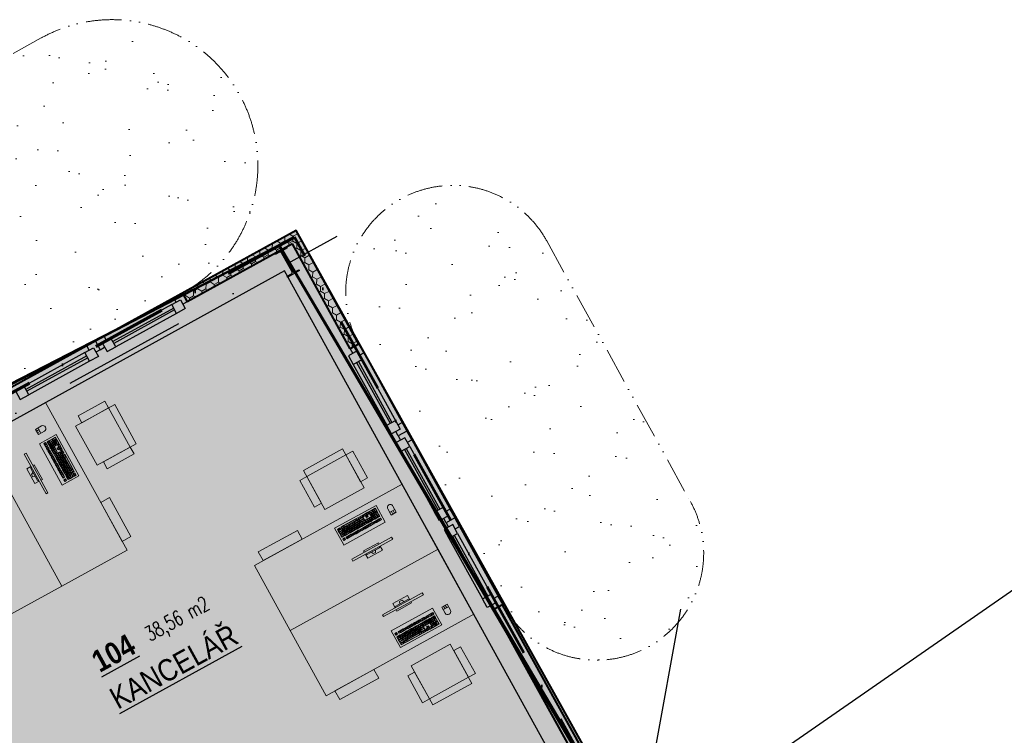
# Model space of a CAD drawing. Header units: millimetres. Extents: x 2886542 to 7567581, y -792623 to 134766.
# Tile 128 of 256: x 4455285 to 4465208, y -495974 to -488758. Entities that reach past the tile are written whole.
import ezdxf

# ---------------------------------------------------------------- set-up
doc = ezdxf.new("R2010")
doc.units = ezdxf.units.MM
for name, pattern in [('ACAD_ISO12W100', [21, 12, -3, 0, -3, 0, -3]), ('DASHDOT', [1, 0.5, -0.25, 0, -0.25]), ('DASHDOTX2', [50.8, 25.4, -12.7, 0, -12.7])]:
    doc.linetypes.add(name, pattern=pattern)
for name, color, linetype in [('IN_BP_BOURACI PRACE', 40, 'Continuous'), ('IN_C_OSA', 6, 'DASHDOT'), ('IN_LEGENDA_M', 3, 'Continuous'), ('IN_NS_TENKA', 20, 'Continuous'), ('IN_NS_VYPLNE OTVORU', 16, 'Continuous'), ('IN_TEXT', 7, 'Continuous'), ('IN_VYPLNE OTVORU', 151, 'Continuous'), ('KATASTR', 7, 'Continuous'), ('požárničina', 10, 'Continuous')]:
    doc.layers.add(name, color=color, linetype=linetype)
doc.layers.add('IN_HELP', color=6, linetype='Continuous', plot=False)
for name, color, linetype, lineweight in [('IN_NS_TLUSTA', 1, 'Continuous', 40), ('IN_SLOUPY', 134, 'Continuous', 30), ('IN_SRAFY', 8, 'Continuous', 9), ('IN_STAFAGE', 8, 'Continuous', 9)]:
    doc.layers.add(name, color=color, linetype=linetype, lineweight=lineweight)
doc.styles.add('KOTY', font='SIMPLEX.SHX', dxfattribs={"width": 0.7})
doc.styles.add('ROMAND', font='romand.shx', dxfattribs={"width": 0.85})
doc.linetypes.add('617A', pattern='A,2,-2,2,-2,2,-6,[146,stn.shx,S=0.1,R=0,X=0,Y=0],-6,2,-2,2,-2', length=30)
doc.dimstyles.new('IP 1_100', dxfattribs={"dimscale": 100, "dimtxt": 2.5, "dimasz": 2, "dimexe": 1, "dimexo": 5, "dimgap": 1, "dimtad": 1, "dimdec": 0, "dimzin": 0, "dimdsep": 46, "dimtxsty": 'ROMAND', "dimblk": 'ARCHTICK', "dimcen": 0.09, "dimdle": 1, "dimclrd": 256, "dimclre": 256, "dimclrt": 7, "dimadec": 0, "dimazin": 0, "dimtfac": 1, "dimtdec": 0, "dimtix": 1, "dimtmove": 2, "dimatfit": 3, "dimldrblk": 'OBLIQUE', "dimfxl": 0, "dimtolj": 1, "dimtzin": 0, "dimarcsym": 0})

# ---------------------------------------------------------------- blocks, each defined once
blk = doc.blocks.new('_ArchTick')
at = {"color": 0, "linetype": 'ByBlock', "const_width": 0.15}
blk.add_lwpolyline([(-0.5, -0.5), (0.5, 0.5)], dxfattribs=at)
blk = doc.blocks.new('Klávesnice')
at = {"color": 0, "linetype": 'ByBlock', "lineweight": -2}
for p, q in [((0, 193), (476, 193)), ((0, 192), (0, 193)), ((0, 193), (0, 192)), ((0, 192), (0, 193)), ((0, 0), (0, 192)), ((0, 192), (0, 0)), ((39, 152), (20, 152)), ((20, 133), (20, 152)), ((20, 133), (39, 133)), ((39, 114), (20, 114)), ((20, 114), (20, 95)), ((36, 148), (23, 148)), ((23, 135), (23, 148)), ((36, 135), (23, 135)), ((36, 110), (23, 110)), ((23, 97), (23, 110)), ((36, 148), (36, 135)), ((36, 110), (36, 97)), ((39, 133), (39, 152)), ((58, 114), (39, 114)), ((55, 110), (42, 110)), ((42, 97), (42, 110)), ((55, 97), (55, 110)), ((77, 152), (58, 152)), ((58, 133), (58, 152)), ((58, 133), (77, 133)), ((77, 114), (58, 114)), ((74, 148), (61, 148)), ((61, 148), (61, 135)), ((74, 135), (61, 135)), ((74, 110), (61, 110)), ((61, 97), (61, 110)), ((74, 135), (74, 148)), ((74, 110), (74, 97)), ((96, 152), (77, 152)), ((77, 133), (96, 133)), ((96, 114), (77, 114)), ((93, 148), (80, 148)), ((80, 148), (80, 135)), ((93, 135), (80, 135)), ((93, 110), (80, 110)), ((80, 97), (80, 110)), ((93, 148), (93, 135)), ((93, 97), (93, 110)), ((115, 152), (96, 152)), ((96, 133), (115, 133)), ((115, 114), (96, 114)), ((112, 148), (99, 148)), ((99, 148), (99, 135)), ((112, 135), (99, 135)), ((112, 110), (99, 110)), ((99, 97), (99, 110)), ((112, 135), (112, 148)), ((112, 110), (112, 97)), ((134, 152), (115, 152)), ((115, 133), (134, 133)), ((134, 114), (115, 114)), ((131, 148), (118, 148)), ((118, 148), (118, 135)), ((131, 135), (118, 135)), ((131, 110), (118, 110)), ((118, 97), (118, 110)), ((131, 148), (131, 135)), ((131, 97), (131, 110)), ((134, 133), (134, 152)), ((153, 114), (134, 114)), ((150, 110), (137, 110)), ((137, 97), (137, 110)), ((162, 152), (143, 152)), ((143, 133), (143, 152)), ((143, 133), (162, 133)), ((159, 148), (146, 148)), ((146, 148), (146, 135)), ((159, 135), (146, 135)), ((150, 110), (150, 97)), ((172, 114), (153, 114)), ((169, 110), (156, 110)), ((156, 97), (156, 110)), ((159, 135), (159, 148)), ((181, 152), (162, 152)), ((162, 133), (181, 133)), ((178, 148), (165, 148)), ((165, 148), (165, 135)), ((178, 135), (165, 135)), ((169, 97), (169, 110)), ((191, 114), (172, 114)), ((188, 110), (175, 110)), ((175, 97), (175, 110)), ((178, 148), (178, 135)), ((200, 152), (181, 152)), ((181, 133), (200, 133)), ((197, 148), (184, 148)), ((184, 148), (184, 135)), ((197, 135), (184, 135)), ((188, 110), (188, 97)), ((210, 114), (191, 114)), ((207, 110), (194, 110)), ((194, 97), (194, 110)), ((197, 135), (197, 148)), ((219, 152), (200, 152)), ((200, 133), (219, 133)), ((216, 148), (203, 148)), ((203, 148), (203, 135)), ((216, 135), (203, 135)), ((207, 97), (207, 110)), ((229, 114), (210, 114)), ((226, 110), (213, 110)), ((213, 97), (213, 110)), ((216, 148), (216, 135)), ((219, 133), (219, 152)), ((226, 110), (226, 97)), ((247, 152), (229, 152)), ((229, 133), (229, 152)), ((229, 133), (247, 133)), ((247, 114), (229, 114)), ((244, 148), (232, 148)), ((232, 148), (232, 135)), ((244, 135), (232, 135)), ((244, 110), (232, 110)), ((232, 97), (232, 110)), ((244, 135), (244, 148)), ((244, 97), (244, 110)), ((266, 152), (247, 152)), ((247, 133), (266, 133)), ((266, 114), (247, 114)), ((263, 148), (250, 148)), ((250, 148), (250, 135)), ((263, 135), (250, 135)), ((263, 110), (250, 110)), ((250, 97), (250, 110)), ((263, 148), (263, 135)), ((263, 110), (263, 97)), ((285, 152), (266, 152)), ((266, 133), (285, 133)), ((285, 114), (266, 114)), ((282, 148), (269, 148)), ((269, 148), (269, 135)), ((282, 135), (269, 135)), ((282, 110), (269, 110)), ((269, 97), (269, 110)), ((282, 135), (282, 148)), ((282, 97), (282, 110)), ((304, 152), (285, 152)), ((285, 133), (304, 133)), ((285, 114), (304, 114)), ((301, 148), (288, 148)), ((288, 148), (288, 135)), ((301, 135), (288, 135)), ((301, 110), (288, 110)), ((288, 97), (288, 110)), ((301, 148), (301, 135)), ((301, 110), (301, 97)), ((304, 133), (304, 152)), ((304, 95), (304, 114)), ((314, 152), (314, 133)), ((333, 152), (314, 152)), ((333, 133), (314, 133)), ((333, 114), (314, 114)), ((314, 95), (314, 114)), ((317, 135), (317, 148)), ((330, 148), (317, 148)), ((317, 135), (330, 135)), ((330, 110), (317, 110)), ((317, 97), (317, 110)), ((330, 135), (330, 148)), ((330, 97), (330, 110)), ((352, 152), (333, 152)), ((352, 133), (333, 133)), ((333, 114), (352, 114)), ((336, 135), (336, 148)), ((349, 148), (336, 148)), ((336, 135), (349, 135)), ((349, 110), (336, 110)), ((336, 110), (336, 97)), ((349, 148), (349, 135)), ((349, 110), (349, 97)), ((371, 152), (352, 152)), ((371, 133), (352, 133)), ((352, 114), (371, 114)), ((355, 135), (355, 148)), ((368, 148), (355, 148)), ((355, 135), (368, 135)), ((368, 110), (355, 110)), ((355, 110), (355, 97)), ((368, 135), (368, 148)), ((368, 97), (368, 110)), ((371, 152), (371, 133)), ((371, 95), (371, 114)), ((399, 152), (380, 152)), ((380, 133), (380, 152)), ((380, 133), (399, 133)), ((399, 114), (380, 114)), ((380, 114), (380, 95)), ((396, 148), (383, 148)), ((383, 135), (383, 148)), ((396, 135), (383, 135)), ((396, 110), (383, 110)), ((383, 97), (383, 110)), ((396, 135), (396, 148)), ((396, 110), (396, 97)), ((418, 152), (399, 152)), ((399, 133), (418, 133)), ((418, 114), (399, 114)), ((415, 148), (402, 148)), ((402, 148), (402, 135)), ((415, 135), (402, 135)), ((415, 110), (402, 110)), ((402, 97), (402, 110)), ((415, 148), (415, 135)), ((415, 97), (415, 110)), ((437, 152), (418, 152)), ((418, 133), (437, 133)), ((437, 114), (418, 114)), ((434, 148), (421, 148)), ((421, 148), (421, 135)), ((434, 135), (421, 135)), ((434, 110), (421, 110)), ((421, 97), (421, 110)), ((434, 135), (434, 148)), ((434, 110), (434, 97)), ((456, 152), (437, 152)), ((437, 133), (456, 133)), ((437, 114), (456, 114)), ((453, 148), (440, 148)), ((440, 148), (440, 135)), ((453, 135), (440, 135)), ((453, 110), (440, 110)), ((440, 97), (440, 110)), ((453, 148), (453, 135)), ((453, 97), (453, 110)), ((456, 133), (456, 152)), ((456, 95), (456, 114)), ((476, 193), (476, 192)), ((476, 193), (476, 192)), ((476, 192), (476, 193)), ((476, 192), (476, 0)), ((476, 192), (476, 0)), ((0, 0), (476, 0)), ((20, 95), (20, 76)), ((20, 58), (20, 76)), ((20, 39), (20, 58)), ((20, 39), (20, 20)), ((48, 20), (20, 20)), ((23, 97), (36, 97)), ((23, 78), (23, 91)), ((45, 91), (23, 91)), ((23, 78), (45, 78)), ((55, 72), (23, 72)), ((23, 59), (23, 72)), ((55, 59), (23, 59)), ((64, 54), (23, 54)), ((23, 41), (23, 54)), ((64, 41), (23, 41)), ((23, 22), (23, 35)), ((45, 35), (23, 35)), ((23, 22), (45, 22)), ((42, 97), (55, 97)), ((45, 78), (45, 91)), ((45, 35), (45, 22)), ((48, 39), (48, 20)), ((48, 39), (62, 39)), ((64, 91), (51, 91)), ((51, 78), (51, 91)), ((51, 78), (64, 78)), ((55, 59), (55, 72)), ((61, 97), (74, 97)), ((74, 72), (61, 72)), ((61, 59), (61, 72)), ((61, 59), (74, 59)), ((62, 39), (62, 20)), ((91, 20), (62, 20)), ((64, 78), (64, 91)), ((64, 41), (64, 54)), ((65, 22), (65, 35)), ((88, 35), (65, 35)), ((65, 22), (88, 22)), ((70, 78), (70, 91)), ((83, 91), (70, 91)), ((70, 78), (83, 78)), ((70, 41), (70, 54)), ((83, 54), (70, 54)), ((70, 41), (83, 41)), ((74, 72), (74, 59)), ((80, 97), (93, 97)), ((80, 59), (80, 72)), ((93, 72), (80, 72)), ((80, 59), (93, 59)), ((83, 78), (83, 91)), ((83, 54), (83, 41)), ((88, 35), (88, 22)), ((89, 78), (89, 91)), ((102, 91), (89, 91)), ((89, 78), (102, 78)), ((89, 41), (89, 54)), ((102, 54), (89, 54)), ((89, 41), (102, 41)), ((233, 20), (91, 20)), ((93, 72), (93, 59)), ((94, 22), (94, 35)), ((230, 35), (94, 35)), ((94, 22), (230, 22)), ((99, 97), (112, 97)), ((112, 72), (99, 72)), ((99, 59), (99, 72)), ((99, 59), (112, 59)), ((102, 78), (102, 91)), ((102, 54), (102, 41)), ((121, 91), (108, 91)), ((108, 78), (108, 91)), ((108, 78), (121, 78)), ((121, 54), (108, 54)), ((108, 41), (108, 54)), ((108, 41), (121, 41)), ((112, 72), (112, 59)), ((118, 97), (131, 97)), ((118, 59), (118, 72)), ((131, 72), (118, 72)), ((118, 59), (131, 59)), ((121, 78), (121, 91)), ((121, 54), (121, 41)), ((127, 78), (127, 91)), ((140, 91), (127, 91)), ((127, 78), (140, 78)), ((127, 41), (127, 54)), ((140, 54), (127, 54)), ((127, 41), (140, 41)), ((131, 72), (131, 59)), ((137, 97), (150, 97)), ((137, 59), (137, 72)), ((150, 72), (137, 72)), ((137, 59), (150, 59)), ((140, 78), (140, 91)), ((140, 54), (140, 41)), ((159, 91), (146, 91)), ((146, 78), (146, 91)), ((146, 78), (159, 78)), ((159, 54), (146, 54)), ((146, 41), (146, 54)), ((146, 41), (159, 41)), ((150, 72), (150, 59)), ((156, 97), (169, 97)), ((169, 72), (156, 72)), ((156, 59), (156, 72)), ((156, 59), (169, 59)), ((159, 78), (159, 91)), ((159, 54), (159, 41)), ((165, 78), (165, 91)), ((178, 91), (165, 91)), ((165, 78), (178, 78)), ((165, 41), (165, 54)), ((178, 54), (165, 54)), ((165, 41), (178, 41)), ((169, 72), (169, 59)), ((175, 97), (188, 97)), ((175, 59), (175, 72)), ((188, 72), (175, 72)), ((175, 59), (188, 59)), ((178, 78), (178, 91)), ((178, 54), (178, 41)), ((184, 78), (184, 91)), ((197, 91), (184, 91)), ((184, 78), (197, 78)), ((184, 41), (184, 54)), ((197, 54), (184, 54)), ((184, 41), (197, 41)), ((188, 72), (188, 59)), ((194, 97), (207, 97)), ((207, 72), (194, 72)), ((194, 59), (194, 72)), ((194, 59), (207, 59)), ((197, 78), (197, 91)), ((197, 54), (197, 41)), ((216, 91), (203, 91)), ((203, 78), (203, 91)), ((203, 78), (216, 78)), ((216, 54), (203, 54)), ((203, 41), (203, 54)), ((203, 41), (216, 41)), ((207, 72), (207, 59)), ((213, 97), (226, 97)), ((213, 59), (213, 72)), ((226, 72), (213, 72)), ((213, 59), (226, 59)), ((216, 78), (216, 91)), ((216, 54), (216, 41)), ((222, 78), (222, 91)), ((235, 91), (222, 91)), ((222, 78), (235, 78)), ((222, 41), (222, 54)), ((235, 54), (222, 54)), ((222, 41), (235, 41)), ((226, 72), (226, 59)), ((230, 35), (230, 22)), ((232, 97), (244, 97)), ((232, 59), (232, 72)), ((244, 72), (232, 72)), ((232, 59), (244, 59)), ((262, 20), (233, 20)), ((235, 78), (235, 91)), ((235, 54), (235, 41)), ((236, 22), (236, 35)), ((259, 35), (236, 35)), ((236, 22), (259, 22)), ((254, 91), (241, 91)), ((241, 78), (241, 91)), ((241, 78), (254, 78)), ((254, 54), (241, 54)), ((241, 41), (241, 54)), ((241, 41), (254, 41)), ((244, 72), (244, 59)), ((250, 97), (263, 97)), ((263, 72), (250, 72)), ((250, 59), (250, 72)), ((250, 59), (263, 59)), ((254, 78), (254, 91)), ((254, 54), (254, 41)), ((259, 22), (259, 35)), ((260, 78), (260, 91)), ((273, 91), (260, 91)), ((260, 78), (273, 78)), ((301, 54), (260, 54)), ((260, 54), (260, 41)), ((301, 41), (260, 41)), ((262, 39), (262, 20)), ((276, 39), (262, 39)), ((263, 72), (263, 59)), ((269, 97), (282, 97)), ((301, 72), (269, 72)), ((269, 72), (269, 59)), ((301, 59), (269, 59)), ((273, 78), (273, 91)), ((276, 39), (276, 20)), ((304, 20), (276, 20)), ((279, 78), (279, 91)), ((301, 91), (279, 91)), ((279, 78), (301, 78)), ((279, 22), (279, 35)), ((301, 35), (279, 35)), ((279, 22), (301, 22)), ((288, 97), (301, 97)), ((301, 91), (301, 78)), ((301, 72), (301, 59)), ((301, 54), (301, 41)), ((301, 22), (301, 35)), ((304, 95), (304, 76)), ((304, 58), (304, 76)), ((304, 39), (304, 58)), ((304, 39), (304, 20)), ((314, 76), (314, 95)), ((314, 76), (333, 76)), ((314, 20), (314, 39)), ((333, 39), (314, 39)), ((314, 20), (333, 20)), ((317, 97), (330, 97)), ((330, 91), (317, 91)), ((317, 78), (317, 91)), ((330, 78), (317, 78)), ((317, 35), (317, 22)), ((330, 35), (317, 35)), ((330, 22), (317, 22)), ((330, 78), (330, 91)), ((330, 35), (330, 22)), ((333, 76), (352, 76)), ((352, 58), (333, 58)), ((333, 39), (333, 58)), ((333, 20), (352, 20)), ((336, 97), (349, 97)), ((349, 91), (336, 91)), ((336, 91), (336, 78)), ((349, 78), (336, 78)), ((349, 54), (336, 54)), ((336, 54), (336, 41)), ((349, 41), (336, 41)), ((336, 35), (336, 22)), ((349, 35), (336, 35)), ((349, 22), (336, 22)), ((349, 91), (349, 78)), ((349, 54), (349, 41)), ((349, 22), (349, 35)), ((352, 76), (371, 76)), ((352, 39), (352, 58)), ((371, 39), (352, 39)), ((352, 20), (371, 20)), ((355, 97), (368, 97)), ((368, 91), (355, 91)), ((355, 91), (355, 78)), ((368, 78), (355, 78)), ((355, 35), (355, 22)), ((368, 35), (355, 35)), ((368, 22), (355, 22)), ((368, 78), (368, 91)), ((368, 35), (368, 22)), ((371, 76), (371, 95)), ((371, 20), (371, 39)), ((380, 95), (380, 76)), ((380, 76), (380, 58)), ((380, 58), (380, 39)), ((380, 20), (380, 39)), ((380, 20), (418, 20)), ((383, 97), (396, 97)), ((383, 78), (383, 91)), ((396, 91), (383, 91)), ((383, 78), (396, 78)), ((383, 59), (383, 72)), ((396, 72), (383, 72)), ((383, 59), (396, 59)), ((383, 41), (383, 54)), ((396, 54), (383, 54)), ((383, 41), (396, 41)), ((383, 35), (383, 22)), ((415, 35), (383, 35)), ((415, 22), (383, 22)), ((396, 78), (396, 91)), ((396, 59), (396, 72)), ((396, 41), (396, 54)), ((402, 97), (415, 97)), ((402, 78), (402, 91)), ((415, 91), (402, 91)), ((402, 78), (415, 78)), ((402, 59), (402, 72)), ((415, 72), (402, 72)), ((402, 59), (415, 59)), ((402, 41), (402, 54)), ((415, 54), (402, 54)), ((402, 41), (415, 41)), ((415, 91), (415, 78)), ((415, 72), (415, 59)), ((415, 54), (415, 41)), ((415, 35), (415, 22)), ((437, 20), (418, 20)), ((421, 97), (434, 97)), ((421, 78), (421, 91)), ((434, 91), (421, 91)), ((421, 78), (434, 78)), ((421, 59), (421, 72)), ((434, 72), (421, 72)), ((421, 59), (434, 59)), ((421, 41), (421, 54)), ((434, 54), (421, 54)), ((421, 41), (434, 41)), ((421, 22), (421, 35)), ((434, 35), (421, 35)), ((421, 22), (434, 22)), ((434, 78), (434, 91)), ((434, 59), (434, 72)), ((434, 41), (434, 54)), ((434, 22), (434, 35)), ((456, 20), (437, 20)), ((440, 97), (453, 97)), ((453, 91), (440, 91)), ((440, 91), (440, 59)), ((440, 59), (453, 59)), ((440, 54), (440, 22)), ((453, 54), (440, 54)), ((440, 22), (453, 22)), ((453, 59), (453, 91)), ((453, 54), (453, 22)), ((456, 58), (456, 95)), ((456, 20), (456, 58))]:
    blk.add_line(p, q, dxfattribs=at)
blk = doc.blocks.new('*U2964')
at = {"color": 0, "linetype": 'ByBlock', "lineweight": -2}
for p, q in [((-84.6, 85.2), (84.6, 85.2)), ((-84.6, 85.2), (-84.6, 37.6)), ((-84.6, 0), (-84.6, 15.2)), ((84.6, 0), (-84.6, 0)), ((-81.5, 37.6), (-70.3, 48.8)), ((-70.3, 48.8), (70.3, 48.8)), ((-24.1, 48.8), (-12.9, 71.1)), ((-12.9, 71.1), (12.9, 71.1)), ((24.1, 48.8), (12.9, 71.1)), ((81.5, 37.6), (70.3, 48.8)), ((84.6, 85.2), (84.6, 37.6)), ((84.6, 0), (84.6, 15.2))]:
    blk.add_line(p, q, dxfattribs=at)
blk.add_lwpolyline([(-229.1, 15.2), (229.1, 15.2), (229.1, 37.6), (-229.1, 37.6)], close=True, dxfattribs=at)
blk = doc.blocks.new('nástrojárna')
at = {"linetype": 'ACAD_ISO12W100', "lineweight": 0, "ltscale": 50}
h = blk.add_hatch(dxfattribs=at)
h.set_pattern_fill('AR-SAND', color=1, scale=16, style=0)
h.paths.add_polyline_path([(4194434.7, -594303.7), (4179756.1, -594303.7), (4179928.5, -597243.7), (4180574.1, -597243.7), (4180674.1, -597243.7), (4180674.1, -597243.7), (4180774.1, -597243.7), (4181574.1, -597243.7), (4181674.1, -597243.7), (4181674.1, -597243.7), (4181774.1, -597243.7), (4182574.1, -597243.7), (4182674.1, -597243.7), (4185479.1, -597243.7), (4185479.1, -597243.7), (4185579.1, -597243.7), (4186379.1, -597243.7), (4186479.1, -597243.7), (4186479.1, -597243.7), (4186579.1, -597243.7), (4187379.1, -597243.7), (4187479.1, -597243.7), (4187479.1, -597243.7), (4187579.1, -597243.7), (4188379.1, -597243.7), (4188479.1, -597243.7), (4190439.1, -597243.7), (4190439.1, -597243.7), (4190539.1, -597243.7), (4191339.1, -597243.7), (4191439.1, -597243.7), (4191439.1, -597243.7), (4191539.1, -597243.7), (4192339.1, -597243.7), (4192439.1, -597243.7), (4192439.1, -597243.7), (4192539.1, -597243.7), (4193339.1, -597243.7), (4193439.1, -597243.7), (4193439.1, -597243.7), (4193539.1, -597243.7), (4194339.1, -597243.7), (4194439.2, -597243.7, 1.001514)])
h = blk.add_hatch(dxfattribs=at)
h.set_pattern_fill('AR-SAND', color=1, scale=16, style=0)
h.paths.add_polyline_path([(4197909.1, -598553.7, 1), (4195749.1, -598553.7), (4195749.2, -598553.7), (4195749.2, -598653.7), (4195749.2, -599453.7), (4195749.2, -599453.7), (4195749.2, -599553.7), (4195749.2, -599653.7), (4195749.2, -600453.7), (4195749.2, -600453.7), (4195749.2, -600553.7), (4195749.2, -600553.7), (4195749.2, -600653.7), (4195749.2, -601453.7), (4195749.2, -601453.7), (4195749.2, -601556.1, 0.998926), (4197909.1, -601553.7)])
at = {"layer": 'IN_SRAFY'}
h = blk.add_hatch(dxfattribs=at)
h.set_pattern_fill('HONEY', color=250, scale=15)
h.set_pattern_definition([(0, (3839988.67, -608846.168), (71.4375, 41.2444597), [47.625, -95.25]), (120, (3839988.67, -608846.168), (-71.4375, 41.24446), [47.625, -95.25]), (60, (3839988.67, -608846.168), (2e-07, 82.4889196), [-95.25, 47.625])])
h.paths.add_polyline_path([(4195749.1, -597243.7), (4194439.1, -597243.7), (4194439.1, -597343.7), (4195649.1, -597343.7), (4195649.1, -598553.7), (4195749.2, -598553.7)])
h = blk.add_hatch(dxfattribs=at)
h.set_pattern_fill('HONEY', color=250, scale=15)
h.set_pattern_definition([(0, (3846228.674, -613156.168), (71.4375, 41.2444597), [47.625, -95.25]), (120, (3846228.674, -613156.168), (-71.4375, 41.24446), [47.625, -95.25]), (60, (3846228.674, -613156.168), (2e-07, 82.4889196), [-95.25, 47.625])])
h.paths.add_polyline_path([(4195649.1, -604603.7), (4195749.1, -604603.7), (4195749.1, -601553.7), (4195649.1, -601553.7)])
h.paths.add_polyline_path([(4195749.1, -605573.7), (4195649.1, -605573.7), (4195649.1, -606343.7), (4195749.1, -606343.7)])
at = {"layer": 'IN_C_OSA', "color": 250, "ltscale": 2500}
blk.add_line((4135508.2, -597493.7), (4196081.4, -597493.7), dxfattribs=at)
at = {"layer": 'IN_NS_TENKA', "color": 250}
for p, q in [((4195449.1, -597543.7), (4189404.1, -597543.7)), ((4195449.1, -604603.7), (4195449.1, -597543.7))]:
    blk.add_line(p, q, dxfattribs=at)
at = {"layer": 'IN_NS_TLUSTA', "color": 250}
for p, q in [((4195749.1, -597243.7), (4194439.1, -597243.7)), ((4194439.1, -597243.7), (4194439.1, -597343.7)), ((4195749.1, -598553.7), (4195749.1, -597243.7)), ((4195649.1, -597343.7), (4194439.1, -597343.7)), ((4195649.1, -598553.7), (4195649.1, -597343.7)), ((4195749.1, -598553.7), (4195649.1, -598553.7)), ((4195649.1, -604603.7), (4195649.1, -601553.7)), ((4195749.1, -601553.7), (4195649.1, -601553.7)), ((4195749.1, -604603.7), (4195749.1, -601553.7))]:
    blk.add_line(p, q, dxfattribs=at)
at = {"layer": 'IN_NS_VYPLNE OTVORU', "color": 250}
for p, q in [((4193339.1, -597243.7), (4192439.1, -597243.7)), ((4194339.1, -597243.7), (4193439.1, -597243.7)), ((4193289.1, -597293.7), (4192539.1, -597293.7)), ((4193289.1, -597333.7), (4192589.1, -597333.7)), ((4193289.1, -597353.7), (4192589.1, -597353.7)), ((4194289.1, -597293.7), (4193539.1, -597293.7)), ((4194289.1, -597333.7), (4193589.1, -597333.7)), ((4194289.1, -597353.7), (4193589.1, -597353.7)), ((4193289.1, -597393.7), (4192589.1, -597393.7)), ((4194289.1, -597393.7), (4193589.1, -597393.7)), ((4195749.2, -598653.7), (4195749.2, -599553.7)), ((4195599.2, -598703.7), (4195599.2, -599403.7)), ((4195639.2, -598703.7), (4195639.2, -599403.7)), ((4195659.2, -598703.7), (4195659.2, -599403.7)), ((4195699.2, -598703.7), (4195699.2, -599453.7)), ((4195599.2, -599703.7), (4195599.2, -600403.7)), ((4195639.2, -599703.7), (4195639.2, -600403.7)), ((4195659.2, -599703.7), (4195659.2, -600403.7)), ((4195699.2, -599703.7), (4195699.2, -600453.7)), ((4195749.2, -599653.7), (4195749.2, -600553.7)), ((4195599.2, -600703.7), (4195599.2, -601403.7)), ((4195639.2, -600703.7), (4195639.2, -601403.7)), ((4195659.2, -600703.7), (4195659.2, -601403.7)), ((4195699.2, -600703.7), (4195699.2, -601453.7)), ((4195749.2, -600653.7), (4195749.2, -601553.7))]:
    blk.add_line(p, q, dxfattribs=at)
for points in [[(4193339.1, -597293.7), (4193339.1, -597243.7), (4193439.1, -597243.7), (4193439.1, -597343.7), (4193389.1, -597343.7)], [(4193539.1, -597293.7), (4193539.1, -597243.7), (4193439.1, -597243.7), (4193439.1, -597343.7), (4193489.1, -597343.7)], [(4194339.1, -597293.7), (4194339.1, -597243.7), (4194439.1, -597243.7), (4194439.1, -597343.7), (4194389.1, -597343.7)], [(4195699.2, -598653.7), (4195749.2, -598653.7), (4195749.2, -598553.7), (4195649.2, -598553.7), (4195649.2, -598603.7)], [(4195699.2, -599453.7), (4195749.2, -599453.7), (4195749.2, -599553.7), (4195649.2, -599553.7), (4195649.2, -599503.7)], [(4195699.2, -599653.7), (4195749.2, -599653.7), (4195749.2, -599553.7), (4195649.2, -599553.7), (4195649.2, -599603.7)], [(4195699.2, -600453.7), (4195749.2, -600453.7), (4195749.2, -600553.7), (4195649.2, -600553.7), (4195649.2, -600503.7)], [(4195699.2, -600653.7), (4195749.2, -600653.7), (4195749.2, -600553.7), (4195649.2, -600553.7), (4195649.2, -600603.7)], [(4195699.2, -601453.7), (4195749.2, -601453.7), (4195749.2, -601553.7), (4195649.2, -601553.7), (4195649.2, -601503.7)]]:
    blk.add_lwpolyline(points, dxfattribs=at)
for points in [[(4192589.1, -597293.7), (4192489.1, -597293.7), (4192489.1, -597393.7), (4192589.1, -597393.7)], [(4193289.1, -597293.7), (4193389.1, -597293.7), (4193389.1, -597393.7), (4193289.1, -597393.7)], [(4193589.1, -597293.7), (4193489.1, -597293.7), (4193489.1, -597393.7), (4193589.1, -597393.7)], [(4194289.1, -597293.7), (4194389.1, -597293.7), (4194389.1, -597393.7), (4194289.1, -597393.7)], [(4195699.2, -598703.7), (4195699.2, -598603.7), (4195599.2, -598603.7), (4195599.2, -598703.7)], [(4195699.2, -599403.7), (4195699.2, -599503.7), (4195599.2, -599503.7), (4195599.2, -599403.7)], [(4195699.2, -599703.7), (4195699.2, -599603.7), (4195599.2, -599603.7), (4195599.2, -599703.7)], [(4195699.2, -600403.7), (4195699.2, -600503.7), (4195599.2, -600503.7), (4195599.2, -600403.7)], [(4195699.2, -600703.7), (4195699.2, -600603.7), (4195599.2, -600603.7), (4195599.2, -600703.7)], [(4195699.2, -601403.7), (4195699.2, -601503.7), (4195599.2, -601503.7), (4195599.2, -601403.7)]]:
    blk.add_lwpolyline(points, close=True, dxfattribs=at)
at = {"layer": 'IN_SLOUPY', "color": 250}
blk.add_lwpolyline([(4195510.8, -597588.5), (4195510.8, -597368.9, 0.414214), (4195495.8, -597353.9), (4195446.6, -597353.9), (4195446.6, -597343.7), (4195581.6, -597343.7), (4195581.6, -597353.9), (4195532.4, -597353.9, 0.414214), (4195517.4, -597368.9), (4195517.4, -597588.5, 0.414214), (4195532.4, -597603.5), (4195581.6, -597603.5), (4195581.6, -597613.7), (4195446.6, -597613.7), (4195446.6, -597603.5), (4195495.8, -597603.5, 0.414214)], format="xyb", close=True, dxfattribs=at)
at = {"layer": 'IN_STAFAGE', "color": 250, "ltscale": 10}
for p, q in [((4192509.2, -597751.7), (4192479.2, -597751.7)), ((4192509.2, -597791.7), (4192509.2, -597731.7)), ((4192509.2, -597771.7), (4192479.2, -597771.7)), ((4195201.2, -600188.3), (4195261.2, -600188.3)), ((4195221.2, -600188.3), (4195221.2, -600218.3)), ((4195241.2, -600188.3), (4195241.2, -600218.3)), ((4195201.2, -601307.8), (4195261.2, -601307.8)), ((4195221.2, -601307.8), (4195221.2, -601277.8)), ((4195241.2, -601307.8), (4195241.2, -601277.8))]:
    blk.add_line(p, q, dxfattribs=at)
at = {"layer": 'IN_STAFAGE', "color": 250, "linetype": 'ByBlock'}
for p, q in [((4192849.4, -597898.9), (4192849.4, -598348.9)), ((4193299.4, -597898.9), (4192849.4, -597898.9)), ((4193229.4, -597898.9), (4193229.4, -598348.9)), ((4193299.4, -598348.9), (4193299.4, -597898.9)), ((4192849.4, -598348.9), (4193299.4, -598348.9)), ((4194644, -599848.1), (4194644, -599398.1)), ((4194644, -599398.1), (4195094, -599398.1)), ((4195094, -599398.1), (4195094, -599848.1)), ((4195094, -599468.1), (4194644, -599468.1)), ((4195094, -599848.1), (4194644, -599848.1)), ((4195094, -601648.1), (4194644, -601648.1)), ((4194644, -601648.1), (4194644, -602098.1)), ((4195094, -602098.1), (4195094, -601648.1)), ((4195094, -602028.1), (4194644, -602028.1)), ((4194644, -602098.1), (4195094, -602098.1))]:
    blk.add_line(p, q, dxfattribs=at)
at = {"layer": 'IN_STAFAGE', "color": 250, "ltscale": 10}
for points in [[(4191199.4, -599243.7), (4191199.4, -597543.7), (4191949.4, -597543.7), (4191949.4, -599243.7)], [(4192699.4, -599243.7), (4192699.4, -597543.7), (4191949.4, -597543.7), (4191949.4, -599243.7)], [(4193229.4, -597898.9), (4192921.6, -597898.9), (4192921.6, -597819.1), (4193229.4, -597819.1)], [(4193229.4, -598348.9), (4192921.6, -598348.9), (4192921.6, -598428.6), (4193229.4, -598428.6)], [(4192799.4, -599143.7), (4192799.4, -598693.7), (4192699.4, -598693.7), (4192699.4, -599143.7)], [(4194644, -599468.1), (4194644, -599775.9), (4194564.3, -599775.9), (4194564.3, -599468.1)], [(4195094, -599468.1), (4195094, -599775.9), (4195173.7, -599775.9), (4195173.7, -599468.1)], [(4193849.1, -599898.1), (4194299.1, -599898.1), (4194299.1, -599998.1), (4193849.1, -599998.1)], [(4193749.1, -599998.1), (4195449.1, -599998.1), (4195449.1, -600748.1), (4193749.1, -600748.1)], [(4193749.1, -601498.1), (4195449.1, -601498.1), (4195449.1, -600748.1), (4193749.1, -600748.1)], [(4193849.1, -601598.1), (4194299.1, -601598.1), (4194299.1, -601498.1), (4193849.1, -601498.1)], [(4194644, -602028.1), (4194644, -601720.2), (4194564.3, -601720.2), (4194564.3, -602028.1)], [(4195094, -602028.1), (4195094, -601720.2), (4195173.7, -601720.2), (4195173.7, -602028.1)]]:
    blk.add_lwpolyline(points, close=True, dxfattribs=at)
for points in [[(4192479.2, -597791.7), (4192549.2, -597791.7, 1), (4192549.2, -597731.7), (4192479.2, -597731.7)], [(4195201.2, -600218.3), (4195201.2, -600148.3, -1), (4195261.2, -600148.3), (4195261.2, -600218.3)], [(4195201.2, -601277.8), (4195201.2, -601347.8, 1), (4195261.2, -601347.8), (4195261.2, -601277.8)]]:
    blk.add_lwpolyline(points, format="xyb", close=True, dxfattribs=at)
at = {"layer": 'IN_VYPLNE OTVORU', "color": 250}
for p, q in [((4195749.2, -598653.7), (4195749.2, -599553.7)), ((4195599.2, -598703.7), (4195599.2, -599403.7)), ((4195639.2, -598703.7), (4195639.2, -599403.7)), ((4195659.2, -598703.7), (4195659.2, -599403.7)), ((4195699.2, -598703.7), (4195699.2, -599453.7)), ((4195599.2, -599703.7), (4195599.2, -600403.7)), ((4195639.2, -599703.7), (4195639.2, -600403.7)), ((4195659.2, -599703.7), (4195659.2, -600403.7)), ((4195699.2, -599703.7), (4195699.2, -600453.7)), ((4195749.2, -599653.7), (4195749.2, -600553.7)), ((4195599.2, -600703.7), (4195599.2, -601403.7)), ((4195639.2, -600703.7), (4195639.2, -601403.7)), ((4195659.2, -600703.7), (4195659.2, -601403.7)), ((4195699.2, -600703.7), (4195699.2, -601453.7)), ((4195749.2, -600653.7), (4195749.2, -601553.7))]:
    blk.add_line(p, q, dxfattribs=at)
for points in [[(4195699.2, -598653.7), (4195749.2, -598653.7), (4195749.2, -598553.7), (4195649.2, -598553.7), (4195649.2, -598603.7)], [(4195699.2, -599453.7), (4195749.2, -599453.7), (4195749.2, -599553.7), (4195649.2, -599553.7), (4195649.2, -599503.7)], [(4195699.2, -599653.7), (4195749.2, -599653.7), (4195749.2, -599553.7), (4195649.2, -599553.7), (4195649.2, -599603.7)], [(4195699.2, -600453.7), (4195749.2, -600453.7), (4195749.2, -600553.7), (4195649.2, -600553.7), (4195649.2, -600503.7)], [(4195699.2, -600653.7), (4195749.2, -600653.7), (4195749.2, -600553.7), (4195649.2, -600553.7), (4195649.2, -600603.7)], [(4195699.2, -601453.7), (4195749.2, -601453.7), (4195749.2, -601553.7), (4195649.2, -601553.7), (4195649.2, -601503.7)]]:
    blk.add_lwpolyline(points, dxfattribs=at)
for points in [[(4195699.2, -598703.7), (4195699.2, -598603.7), (4195599.2, -598603.7), (4195599.2, -598703.7)], [(4195699.2, -599403.7), (4195699.2, -599503.7), (4195599.2, -599503.7), (4195599.2, -599403.7)], [(4195699.2, -599703.7), (4195699.2, -599603.7), (4195599.2, -599603.7), (4195599.2, -599703.7)], [(4195699.2, -600403.7), (4195699.2, -600503.7), (4195599.2, -600503.7), (4195599.2, -600403.7)], [(4195699.2, -600703.7), (4195699.2, -600603.7), (4195599.2, -600603.7), (4195599.2, -600703.7)], [(4195699.2, -601403.7), (4195699.2, -601503.7), (4195599.2, -601503.7), (4195599.2, -601403.7)]]:
    blk.add_lwpolyline(points, close=True, dxfattribs=at)
at = {"layer": 'požárničina', "linetype": 'ACAD_ISO12W100', "lineweight": 0, "ltscale": 30}
for p, q in [((4136134.1, -594303.7), (4194434.7, -594303.7)), ((4197909.1, -598553.7), (4197909.1, -601553.7))]:
    blk.add_line(p, q, dxfattribs=at)
at = {"layer": 'požárničina', "linetype": 'DASHDOTX2', "lineweight": 60, "ltscale": 30}
for p, q in [((4195700, -597293.5), (4135952.3, -597293.5)), ((4195700, -606653.6), (4195700, -597293.5))]:
    blk.add_line(p, q, dxfattribs=at)
at = {"layer": 'požárničina', "linetype": 'ACAD_ISO12W100', "lineweight": 0, "ltscale": 30}
for centre, radius, start, end in [((4194439.2, -595773.7), 1470, 270, 90), ((4196829.1, -598553.7), 1080, 0, 180.20223), ((4196829.1, -601553.7), 1080, 179.79777, 0)]:
    blk.add_arc(centre, radius, start, end, dxfattribs=at)
at = {"layer": 'IN_STAFAGE', "color": 250, "ltscale": 10, "extrusion": (0, 0, -1), "xscale": -1, "zscale": -1, "rotation": 270}
for name, p in [('*U2964', (-4192295.8, -598123.9)), ('Klávesnice', (-4192636.5, -598354.4))]:
    blk.add_blockref(name, p, dxfattribs=at)
at = {"layer": 'IN_STAFAGE', "color": 250, "ltscale": 10, "extrusion": (0, 0, -1), "zscale": -1, "rotation": 180}
for name, p in [('Klávesnice', (-4194638.5, -600061)), ('*U2964', (-4194869, -600401.7))]:
    blk.add_blockref(name, p, dxfattribs=at)
at = {"layer": 'IN_STAFAGE', "color": 250, "ltscale": 10, "extrusion": (0, 0, -1), "xscale": -1, "zscale": -1}
for name, p in [('*U2964', (-4194869, -601094.4)), ('Klávesnice', (-4194638.5, -601435.2))]:
    blk.add_blockref(name, p, dxfattribs=at)
at = {"layer": 'IN_HELP', "color": 250, "linetype": 'ByBlock', "insert": (4192454.9, -600016.8), "char_height": 150, "width": 5666.375, "attachment_point": 1, "style": 'KOTY'}
blk.add_mtext('\\pt450;38,56 m2', dxfattribs=at)
at = {"layer": 'IN_LEGENDA_M', "color": 250, "char_height": 220, "attachment_point": 1, "style": 'ROMAND'}
for s, insert, width in [('{\\fArial|b1|i0|c238|p34;\\L104}', (4191860.8, -599976.2), 407.187), ('{\\fArial|b0|i0|c238|p34;\\LKANCELÁŘ}', (4191841.2, -600389.7), 3404.995)]:
    blk.add_mtext(s, dxfattribs=dict(at, insert=insert, width=width))

msp = doc.modelspace()

# ---------------------------------------------------------------- hatches: boundary and pattern name
at = {"layer": 'požárničina', "linetype": 'Continuous', "lineweight": 50}
msp.add_hatch(color=253, dxfattribs=at).paths.add_polyline_path([(4456530.2, -504999), (4455307.3, -502683.6), (4462502.8, -498831.5), (4458072.3, -490882.9), (4405655.5, -519770.7), (4412824.8, -533162.4), (4415699.1, -538531.5), (4426137.4, -532943.3), (4440904.4, -525037.8), (4436047.8, -515966)])

# ---------------------------------------------------------------- linework, layer by layer
at = {"layer": 'IN_BP_BOURACI PRACE', "lineweight": 50}
for p, q in [((4448540.8, -495893.3), (4457901.4, -491030.5)), ((4457901.4, -491030.5), (4462483.8, -498841.7))]:
    msp.add_line(p, q, dxfattribs=at)
at = {"layer": 'IN_BP_BOURACI PRACE', "linetype": '617A', "lineweight": 50, "ltscale": 100}
msp.add_lwpolyline([(4448540.8, -495893.3), (4457901.4, -491030.5), (4462502.8, -498831.5), (4455285.9, -502642.9), (4456530.9, -505000.4), (4454051.2, -506333.8), (4452891.3, -503787.4), (4450232.1, -505430.9), (4448708.3, -502965.2), (4451424, -501286.8), (4448540.8, -495893.3)], close=True, dxfattribs=at)
at = {"layer": 'IN_NS_TLUSTA'}
msp.add_lwpolyline([(4405655.5, -519770.7), (4412824.8, -533162.4), (4415699.1, -538531.5), (4426137.4, -532943.3), (4440904.4, -525037.8), (4436047.8, -515966), (4456530.2, -504999), (4455307.3, -502683.6), (4462502.8, -498831.5), (4458072.3, -490882.9)], close=True, dxfattribs=at)
at = {"layer": 'KATASTR'}
for p, q in [((4448517.6, -495849.9), (4457901.4, -491030.5)), ((4457901.4, -491030.5), (4462762.3, -499316.4))]:
    msp.add_line(p, q, dxfattribs=at)

# ---------------------------------------------------------------- block references
at = {"layer": 'požárničina', "color": 1, "linetype": 'Continuous', "lineweight": 50, "rotation": 28.85998199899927}
msp.add_blockref('nástrojárna', (495155.3, -1992981.3), dxfattribs=at)

# ---------------------------------------------------------------- leaders
at = {"layer": 'IN_TEXT'}
msp.add_leader([(4461503.7, -497137.8), (4467884.3, -492709.1)], dimstyle='IP 1_100', override={"dimasz": 35, "dimtad": 0}, dxfattribs=at)

doc.saveas('drawing.dxf')
